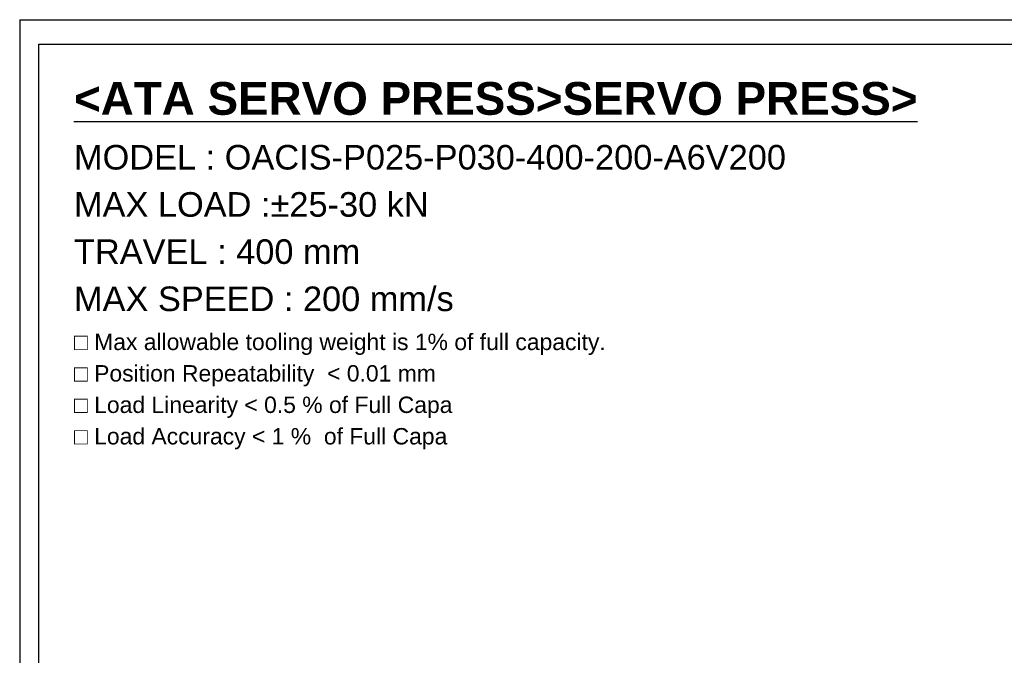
# Model space of a CAD drawing. Extents: x 47048 to 48733, y 10397 to 11585.
# Tile 6 of 25: x 47048 to 47769, y 11119 to 11585. Entities that reach past the tile are written whole.
import ezdxf

# ---------------------------------------------------------------- set-up
doc = ezdxf.new("R2010")
doc.units = 0
doc.header["$LTSCALE"] = 25.4
doc.layers.get('0').update_dxf_attribs({"linetype": 'CONTINUOUS'})
doc.layers.add('ATA-TEXT', color=7, linetype='CONTINUOUS')
doc.styles.add('주 문자 (ISO)', font='arial.ttf')

# ---------------------------------------------------------------- blocks, each defined once
blk = doc.blocks.new('ata-Border-A1-002')
at = {"color": 253, "ltscale": 0.5}
for q in [(841, 594), (0, 0)]:
    blk.add_line((0, 594), q, dxfattribs=at)
blk.add_line((7, 585), (834, 585))
at = {"ltscale": 0.5}
blk.add_line((7, 9), (7, 585), dxfattribs=at)

msp = doc.modelspace()

# ---------------------------------------------------------------- block references
at = {"xscale": 2, "yscale": 2, "zscale": 2}
msp.add_blockref('ata-Border-A1-002', (47047.9785069, 10397.1556116), dxfattribs=at)
msp.add_blockref('ata-Border-A1-002', (47047.9785069, 10397.1556116), dxfattribs=at)

# ---------------------------------------------------------------- texts
at = {"layer": 'ATA-TEXT', "color": 7, "insert": (47087.7214838, 11539.4605336), "char_height": 7, "attachment_point": 1, "line_spacing_factor": 1.151952, "style": '주 문자 (ISO)'}
msp.add_mtext('{\\fArial|b1|i0|c129|p34;\\H3.42860x;\\L<ATA SERVO PRESS>SERVO PRESS>}\\P{\\fArial|b0|i0|c129|p34;\\H2.57145x;MODEL : OACIS-P025-P030-400-200-A}{\\fArial|b0|i0|c0|p34;\\H2.57145x;6V200}\\P{\\fArial|b0|i0|c129|p34;\\H2.57145x;MAX LOAD :±25-30 kN}\\P{\\fArial|b0|i0|c129|p34;\\H2.57145x;TRAVEL : 400 mm}\\P{\\fArial|b0|i0|c129|p34;\\H2.57145x;MAX SPEED : 200 mm/s}\\P{\\fArial|b0|i0|c129|p34;\\H1.71439x;□ Max allowable tooling weight is 1% of full capacity.}\\P{\\fArial|b0|i0|c129|p34;\\H1.71439x;□ Position Repeatability  }{\\fArial|b0|i0|c129|p34;\\H1.71439x;<}{\\fArial|b0|i0|c129|p34;\\H1.71439x; 0.01 mm}\\P{\\fArial|b0|i0|c129|p34;\\H1.71439x;□ Load Linearity }{\\fArial|b0|i0|c129|p34;\\H1.71439x;<}{\\fArial|b0|i0|c129|p34;\\H1.71439x; 0.5 % of Full Capa}\\P{\\fArial|b0|i0|c129|p34;\\H1.71439x;□ Load Accuracy }{\\fArial|b0|i0|c129|p34;\\H1.71439x;<}{\\fArial|b0|i0|c129|p34;\\H1.71439x; 1 %  of Full Capa}', dxfattribs=at)

doc.saveas('drawing.dxf')
